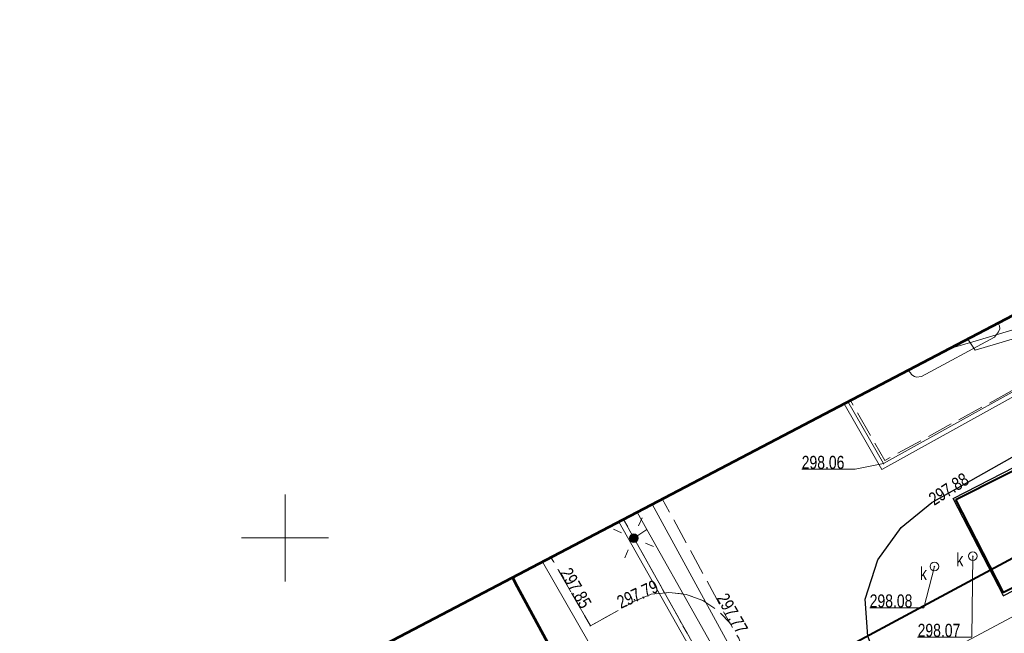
# Model space of a CAD drawing. Header units: metres. Extents: x 7437397 to 7437776, y 5556446 to 5556944.
# Tile 39 of 45: x 7437635 to 7437691, y 5556795 to 5556830. Entities that reach past the tile are written whole.
import ezdxf

# ---------------------------------------------------------------- set-up
doc = ezdxf.new("R2010")
doc.units = ezdxf.units.M
doc.header["$MEASUREMENT"] = 0
for name, pattern in [('EGBU01-500', [1, 0.5, -0.5]), ('KTCR02-500', [1.5, 1, -0.5]), ('KTJZ01-500', [2, 1.5, -0.5])]:
    doc.linetypes.add(name, pattern=pattern)
doc.layers.get('0').update_dxf_attribs({"color": 250, "lineweight": 5})
for name, color, linetype, lineweight in [('EGBB01', 250, 'Continuous', 5), ('EGBD03', 250, 'Continuous', 5), ('EGBU01', 250, 'Continuous', 5), ('inna budowla hydrotechniczna (powierzchnia)', 7, 'Continuous', 5), ('KTCR02', 250, 'Continuous', 5), ('KTJZ01', 250, 'Continuous', 5), ('KTKR01', 250, 'Continuous', 5), ('KTOK05_01', 250, 'Continuous', 5), ('MPZP', 250, 'Continuous', 5), ('odwodnienie liniowe (linia)', 7, 'Continuous', 5), ('przewód elektroenergetyczny (linia)', 7, 'Continuous', 5), ('przewód wodociągowy (linia)', 7, 'Continuous', 5), ('punkt o określonej wysokości (sieć kanalizacyjna)', 7, 'Continuous', 5), ('punkt o określonej wysokości (sieć kanalizacyjna)-Atr2', 7, 'Continuous', 5), ('punkt wysokościowy naturalny', 7, 'Continuous', 5), ('punkt wysokościowy sztuczny', 7, 'Continuous', 5), ('RTPW01', 250, 'Continuous', 5), ('RTPW02', 250, 'Continuous', 5), ('SUPE_01', 250, 'Continuous', 5), ('SUPW_01', 250, 'Continuous', 5), ('SUUS06', 250, 'Continuous', 5), ('Warstwa 1', 250, 'Continuous', 5), ('Warstwa 3', 250, 'Continuous', 5), ('właz okrągły - siec kanalizacyjna (punkt)', 7, 'Continuous', 5), ('właz okrągły - siec kanalizacyjna (punkt)-Atr17', 7, 'Continuous', 5)]:
    doc.layers.add(name, color=color, linetype=linetype, lineweight=lineweight)
doc.styles.get("Standard").update_dxf_attribs({"font": 'txt.shx', "width": 0.75})
doc.linetypes.add('KTOK05_01-500', pattern='A,3.75,[13,dgnlstyle-rozp_2015.shx,S=0.002778,R=0,X=0,Y=0],3.75', length=7.5)

# ---------------------------------------------------------------- blocks, each defined once
blk = doc.blocks.new('PW01')
at = {"layer": 'punkt wysokościowy naturalny', "linetype": 'Continuous', "lineweight": 13}
h = blk.add_hatch(color=0, dxfattribs=at)
edge = h.paths.add_edge_path()
edge.add_arc((0, 0), 0.45, 0, 360)
blk = doc.blocks.new('US22')
at = {"color": 0, "linetype": 'Continuous', "lineweight": 13, "ltscale": 10}
blk.add_circle((0, 0), 2.5, dxfattribs=at)
blk = doc.blocks.new('PW02')
at = {"layer": 'punkt wysokościowy sztuczny', "linetype": 'Continuous', "lineweight": 13}
h = blk.add_hatch(color=0, dxfattribs=at)
edge = h.paths.add_edge_path()
edge.add_arc((0, 0), 0.45, 0, 360)
blk = doc.blocks.new('SUSM01_1')
at = {"color": 250, "linetype": 'Continuous', "lineweight": 13}
for p, q in [((-0.543, 0.545), (-0.897, 0.899)), ((0.517, 0.545), (0.871, 0.899)), ((-0.897, -0.869), (-0.543, -0.515)), ((0.871, -0.869), (0.517, -0.515))]:
    blk.add_line(p, q, dxfattribs=at)
blk = doc.blocks.new('510_2')
at = {"linetype": 'Continuous', "lineweight": 13}
h = blk.add_hatch(color=8, dxfattribs=at)
edge = h.paths.add_edge_path()
edge.add_arc((0, 0), 0.25, 0, 360)
at = {"color": 250, "linetype": 'Continuous', "lineweight": 13}
blk.add_circle((0, 0), 0.25, dxfattribs=at)
blk = doc.blocks.new('SUSM01')
at = {"color": 250, "linetype": 'Continuous', "lineweight": 13, "ltscale": 10}
for p, q in [((-5.43, 5.45), (-8.97, 8.99)), ((5.17, 5.45), (8.71, 8.99)), ((-8.97, -8.69), (-5.43, -5.15)), ((8.71, -8.69), (5.17, -5.15))]:
    blk.add_line(p, q, dxfattribs=at)
blk = doc.blocks.new('510_1')
at = {"linetype": 'Continuous', "lineweight": 13, "ltscale": 10}
h = blk.add_hatch(color=8, dxfattribs=at)
edge = h.paths.add_edge_path()
edge.add_arc((0, 0), 2.5, 0, 360)
at = {"color": 250, "linetype": 'Continuous', "lineweight": 13, "ltscale": 10}
blk.add_circle((0, 0), 2.5, dxfattribs=at)

msp = doc.modelspace()

# ---------------------------------------------------------------- linework, layer by layer
at = {"color": 7, "linetype": 'Continuous', "lineweight": 13, "flags": 128}
msp.add_lwpolyline([(7437707.35, 5556817.94), (7437704.44, 5556816.3), (7437692.98, 5556812.3), (7437689.52, 5556811.27), (7437688.34, 5556810.93)], dxfattribs=at)
at = {"color": 21, "linetype": 'Continuous', "lineweight": 13, "flags": 128}
msp.add_lwpolyline([(7437707.35, 5556817.94), (7437704.44, 5556816.3), (7437692.98, 5556812.3), (7437689.52, 5556811.27), (7437688.34, 5556810.93)], dxfattribs=at)
at = {"color": 7, "linetype": 'Continuous', "lineweight": 13, "flags": 128}
msp.add_lwpolyline([(7437690.974, 5556812.342), (7437685.838, 5556809.652), (7437685.876, 5556809.564), (7437685.938, 5556809.486), (7437686.01, 5556809.384), (7437686.085, 5556809.328), (7437686.18, 5556809.282), (7437686.282, 5556809.243), (7437686.58, 5556809.27), (7437690.779, 5556811.542), (7437690.838, 5556811.615), (7437691.008, 5556811.851), (7437691.071, 5556812.008), (7437691.057, 5556812.188), (7437690.995, 5556812.31), (7437690.974, 5556812.342)], close=True, dxfattribs=at)
at = {"color": 21, "linetype": 'Continuous', "lineweight": 13, "flags": 128}
msp.add_lwpolyline([(7437690.974, 5556812.342), (7437685.838, 5556809.652), (7437685.876, 5556809.564), (7437685.938, 5556809.486), (7437686.01, 5556809.384), (7437686.085, 5556809.328), (7437686.18, 5556809.282), (7437686.282, 5556809.243), (7437686.58, 5556809.27), (7437690.779, 5556811.542), (7437690.838, 5556811.615), (7437691.008, 5556811.851), (7437691.071, 5556812.008), (7437691.057, 5556812.188), (7437690.995, 5556812.31), (7437690.974, 5556812.342)], close=True, dxfattribs=at)
at = {"color": 1, "linetype": 'Continuous', "lineweight": 13, "flags": 128}
msp.add_lwpolyline([(7437688.339, 5556810.962), (7437688.34, 5556810.93)], dxfattribs=at)
msp.add_lwpolyline([(7437688.339, 5556810.962), (7437688.34, 5556810.93)], dxfattribs=at)
at = {"layer": 'EGBB01', "color": 7, "linetype": 'Continuous', "lineweight": 53, "flags": 128}
for points in [[(7437663.064, 5556797.724), (7437663.35, 5556797.22)], [(7437663.35, 5556797.22), (7437665.47, 5556793.29)]]:
    msp.add_lwpolyline(points, dxfattribs=at)
at = {"layer": 'EGBD03', "color": 96, "linetype": 'Continuous', "lineweight": 13, "flags": 128}
msp.add_lwpolyline([(7437669.449, 5556801.068), (7437683.04, 5556776.81)], dxfattribs=at)
at = {"layer": 'EGBU01', "color": 96, "linetype": 'EGBU01-500', "lineweight": 13, "flags": 128}
for points in [[(7437683.04, 5556776.81), (7437669.449, 5556801.068)], [(7437669.449, 5556801.068), (7437683.04, 5556776.81)]]:
    msp.add_lwpolyline(points, dxfattribs=at)
at = {"layer": 'inna budowla hydrotechniczna (powierzchnia)', "color": 7, "linetype": 'Continuous', "lineweight": 30, "flags": 128}
msp.add_lwpolyline([(7437700.12, 5556801.23), (7437691.29, 5556796.68), (7437688.39, 5556802.26), (7437696.86, 5556806.62), (7437697.58, 5556806.67), (7437700.12, 5556801.23)], close=True, dxfattribs=at)
at = {"layer": 'KTCR02', "color": 7, "linetype": 'KTCR02-500', "lineweight": 13, "flags": 128}
msp.add_lwpolyline([(7437665.291, 5556798.891), (7437663.064, 5556797.724), (7437663.35, 5556797.22), (7437665.47, 5556793.29), (7437664.22, 5556788.71), (7437658.92, 5556785.68), (7437659.73, 5556784.21), (7437665.01, 5556787.22), (7437665.59, 5556786.48), (7437666.12, 5556785.98), (7437666.84, 5556785.69), (7437667.38, 5556785.74), (7437675.94, 5556790.63), (7437676.31, 5556791.28), (7437676.47, 5556792.28), (7437676.39, 5556793.29), (7437676.08, 5556794.25), (7437675.56, 5556795.12), (7437674.87, 5556795.84), (7437674.02, 5556796.41), (7437673.06, 5556796.76), (7437672.05, 5556796.87), (7437671.05, 5556796.77), (7437670.13, 5556796.38), (7437667.55, 5556794.96), (7437665.291, 5556798.891)], close=True, dxfattribs=at)
at = {"layer": 'KTJZ01', "color": 7, "linetype": 'KTJZ01-500', "lineweight": 13, "flags": 128}
for points in [[(7437703.033, 5556818.657), (7437682.498, 5556807.902), (7437684.47, 5556804.46), (7437696.2, 5556810.88), (7437704.66, 5556815.72), (7437704.18, 5556816.61), (7437703.033, 5556818.657)], [(7437671.684, 5556802.239), (7437665.285, 5556798.887), (7437665.5, 5556798.51), (7437667.55, 5556794.96), (7437670.13, 5556796.38), (7437671.05, 5556796.77), (7437672.05, 5556796.87), (7437673.06, 5556796.76), (7437674.02, 5556796.41), (7437674.87, 5556795.84), (7437675.56, 5556795.12), (7437671.684, 5556802.239)]]:
    msp.add_lwpolyline(points, close=True, dxfattribs=at)
at = {"layer": 'KTKR01', "color": 7, "linetype": 'Continuous', "lineweight": 30, "flags": 128}
msp.add_lwpolyline([(7437690.49, 5556781.22), (7437684.4, 5556791.98), (7437683.5, 5556794.35), (7437683.35, 5556796.48), (7437684.07, 5556798.75), (7437685.41, 5556800.61), (7437687.18, 5556802.04), (7437694.04, 5556805.91), (7437696.46, 5556806.77), (7437698.53, 5556806.84), (7437700.74, 5556806.26), (7437702.79, 5556804.94), (7437704.06, 5556803.16), (7437709.44, 5556793.77)], dxfattribs=at)
at = {"layer": 'KTOK05_01', "color": 7, "linetype": 'KTOK05_01-500', "lineweight": 40, "flags": 128}
msp.add_lwpolyline([(7437688.56, 5556802.21), (7437696.89, 5556806.41), (7437697.45, 5556806.44), (7437699.99, 5556801.24), (7437691.29, 5556796.87), (7437688.56, 5556802.21)], close=True, dxfattribs=at)
at = {"layer": 'MPZP', "color": 212, "linetype": 'KTOK05_01-500', "lineweight": 40, "flags": 128}
msp.add_lwpolyline([(7437480.35, 5556702.039), (7437498.164, 5556705.138), (7437519.727, 5556710.673), (7437570.307, 5556733.919), (7437638.513, 5556770.222), (7437729.943, 5556819.329)], dxfattribs=at)
at = {"layer": 'odwodnienie liniowe (linia)', "color": 0, "lineweight": 13, "flags": 128}
msp.add_lwpolyline([(7437696.331, 5556810.601), (7437684.295, 5556803.932), (7437682.138, 5556807.714)], dxfattribs=at)
at = {"layer": 'przewód elektroenergetyczny (linia)', "color": 1, "linetype": 'Continuous', "lineweight": 13, "flags": 128}
msp.add_lwpolyline([(7437669.175, 5556800.924), (7437680.92, 5556780.15)], dxfattribs=at)
at = {"layer": 'przewód wodociągowy (linia)', "color": 5, "linetype": 'Continuous', "lineweight": 13, "flags": 128}
msp.add_lwpolyline([(7437672.34, 5556785.48), (7437671.5, 5556786.95), (7437664.8, 5556798.633)], dxfattribs=at)
at = {"layer": 'punkt o określonej wysokości (sieć kanalizacyjna)-Atr2', "color": 7, "flags": 128}
for points in [[(7437684.39, 5556804.27), (7437682.77, 5556803.95), (7437679.693, 5556803.95)], [(7437689.53, 5556798.95), (7437689.47, 5556794.3), (7437686.356, 5556794.3)], [(7437687.32, 5556798.36), (7437686.71, 5556795.99), (7437683.601, 5556795.99)]]:
    msp.add_lwpolyline(points, dxfattribs=at)
at = {"layer": 'SUPE_01', "color": 1, "linetype": 'Continuous', "lineweight": 13, "flags": 128}
for points in [[(7437704.51, 5556795.65), (7437697.94, 5556806.82), (7437693.14, 5556811.82), (7437689.66, 5556810.79), (7437689.233, 5556811.43)], [(7437670.232, 5556801.478), (7437670.79, 5556800.48), (7437670.042, 5556799.994)], [(7437670.79, 5556800.48), (7437682.36, 5556779.95), (7437681.168, 5556779.647)]]:
    msp.add_lwpolyline(points, dxfattribs=at)
at = {"layer": 'SUPW_01', "color": 5, "linetype": 'Continuous', "lineweight": 13}
msp.add_line((7437678.49, 5556788.41), (7437699.03, 5556799.31), dxfattribs=at)
at = {"layer": 'SUPW_01', "color": 5, "linetype": 'Continuous', "lineweight": 13, "flags": 128}
msp.add_lwpolyline([(7437624.519, 5556762.969), (7437672.34, 5556785.48), (7437678.49, 5556788.41), (7437671.106, 5556801.936)], dxfattribs=at)
at = {"layer": 'SUUS06', "color": 7, "linetype": 'Continuous', "lineweight": 13, "flags": 128}
msp.add_lwpolyline([(7437696.21, 5556810.82), (7437684.39, 5556804.27), (7437682.353, 5556807.84)], dxfattribs=at)
at = {"layer": 'Warstwa 1', "color": 207, "linetype": 'Continuous', "lineweight": 53, "true_color": 0x6e1e6e, "flags": 128}
msp.add_lwpolyline([(7437466.384, 5556694.725), (7437479.253, 5556654.299), (7437507.556, 5556623.548), (7437507.556, 5556623.548), (7437761.553, 5556761.255), (7437724.258, 5556829.774), (7437466.384, 5556694.725)], close=True, dxfattribs=at)
at = {"layer": 'Warstwa 3', "color": 7, "linetype": 'Continuous', "lineweight": 0}
for p, q in [((7437650, 5556802.5), (7437650, 5556797.5)), ((7437647.5, 5556800), (7437652.5, 5556800))]:
    msp.add_line(p, q, dxfattribs=at)

# ---------------------------------------------------------------- block references
at = {"color": 7, "linetype": 'Continuous', "lineweight": 13, "rotation": 21.6321746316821}
msp.add_blockref('SUSM01_1', (7437670.042, 5556799.994), dxfattribs=at)
at = {"color": 21, "linetype": 'Continuous', "lineweight": 13, "xscale": 0.1, "yscale": 0.1, "zscale": 0.1, "rotation": 21.6321746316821}
msp.add_blockref('SUSM01', (7437670.042, 5556799.994), dxfattribs=at)
at = {"color": 7, "linetype": 'Continuous', "lineweight": 13}
msp.add_blockref('510_2', (7437670.042, 5556799.994), dxfattribs=at)
at = {"color": 21, "linetype": 'Continuous', "lineweight": 13, "xscale": 0.1, "yscale": 0.1, "zscale": 0.1}
msp.add_blockref('510_1', (7437670.042, 5556799.994), dxfattribs=at)
at = {"layer": 'punkt o określonej wysokości (sieć kanalizacyjna)', "color": 7, "linetype": 'Continuous', "lineweight": 13, "xscale": 0.1, "yscale": 0.1, "zscale": 0.1}
for p in [(7437684.39, 5556804.27), (7437689.53, 5556798.95), (7437687.32, 5556798.36)]:
    msp.add_blockref('PW01', p, dxfattribs=at)
at = {"layer": 'RTPW02', "color": 7, "linetype": 'Continuous', "lineweight": 13, "xscale": 0.1, "yscale": 0.1, "zscale": 0.1}
for p in [(7437687.18, 5556802.04), (7437670.08, 5556796.45), (7437691.29, 5556796.68), (7437667.55, 5556794.96), (7437675.56, 5556795.12)]:
    msp.add_blockref('PW02', p, dxfattribs=at)
at = {"layer": 'właz okrągły - siec kanalizacyjna (punkt)', "color": 7, "linetype": 'Continuous', "lineweight": 13, "xscale": 0.1, "yscale": 0.1, "zscale": 0.1}
for p in [(7437689.53, 5556798.95), (7437687.32, 5556798.36)]:
    msp.add_blockref('US22', p, dxfattribs=at)

# ---------------------------------------------------------------- texts
at = {"layer": 'punkt o określonej wysokości (sieć kanalizacyjna)-Atr2', "color": 36, "char_height": 0.75, "attachment_point": 7, "line_spacing_factor": 0.6}
for s, insert in [('\\FWORKING_1250;\\H1x;\\W0.8;298.06', (7437679.693, 5556803.957)), ('\\FWORKING_1250;\\H1x;\\W0.8;298.08', (7437683.601, 5556795.998)), ('\\FWORKING_1250;\\H1x;\\W0.8;298.07', (7437686.356, 5556794.308))]:
    msp.add_mtext(s, dxfattribs=dict(at, insert=insert))
at = {"layer": 'RTPW01', "color": 7, "linetype": 'Continuous', "lineweight": 13, "char_height": 0.75, "attachment_point": 7, "line_spacing_factor": 0.6}
for s, insert, rotation in [('\\FWORKING_1250;\\H1x;\\W0.8;297.88', (7437687.315, 5556801.829), 32.632), ('\\FWORKING_1250;\\H1x;\\W0.8;297.85', (7437665.773, 5556797.995), 299.981), ('\\FWORKING_1250;\\H1x;\\W0.8;297.79', (7437669.304, 5556795.913), 24.575), ('\\FWORKING_1250;\\H1x;\\W0.8;297.77', (7437674.763, 5556796.535), 299.91)]:
    msp.add_mtext(s, dxfattribs=dict(at, insert=insert, rotation=rotation))
at = {"layer": 'właz okrągły - siec kanalizacyjna (punkt)-Atr17', "color": 7, "char_height": 0.75, "attachment_point": 7, "line_spacing_factor": 0.6}
for insert in [(7437688.58, 5556798.38), (7437686.49, 5556797.58)]:
    msp.add_mtext('\\FWORKING_1250;\\H1x;\\W0.8;k', dxfattribs=dict(at, insert=insert))

doc.saveas('drawing.dxf')
